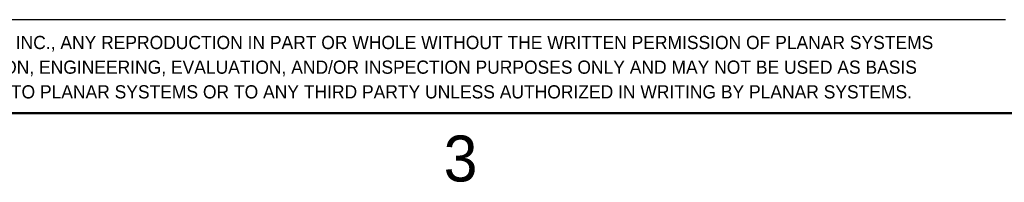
# Model space of a CAD drawing. Header units: millimetres. Extents: x 0 to 844, y -2 to 552.
# Tile 37 of 151: x 555 to 641, y 7 to 21. Entities that reach past the tile are written whole.
import ezdxf

# ---------------------------------------------------------------- set-up
doc = ezdxf.new("R2010")
doc.units = ezdxf.units.MM
doc.styles.add('SLDTEXTSTYLE1', font='ARIAL.TTF', dxfattribs={"width": 0.948})

# ---------------------------------------------------------------- blocks, each defined once
blk = doc.blocks.new('SW_NOTE_0')
at = {"color": 0, "linetype": 'Continuous', "lineweight": 0, "char_height": 1.15, "attachment_point": 1, "style": 'SLDTEXTSTYLE1'}
for s, insert in [('THIS DRAWING CONTAINS INFORMATION PROPRIETARY TO PLANAR SYSTEMS, INC., ANY REPRODUCTION IN PART OR WHOLE WITHOUT THE WRITTEN PERMISSION OF PLANAR SYSTEMS', (0, 1.482)), ('IS PROHIBITED. THIS DRAWING IS SUPPLIED FOR INFORMATION, IDENTIFICATION, ENGINEERING, EVALUATION, AND/OR INSPECTION PURPOSES ONLY AND MAY NOT BE USED AS BASIS', (0, -0.668)), ('FOR THE MANUFACTURING OF PRODUCTS OR THE FURNISHING OF SERVICES TO PLANAR SYSTEMS OR TO ANY THIRD PARTY UNLESS AUTHORIZED IN WRITING BY PLANAR SYSTEMS.', (0, -2.818))]:
    blk.add_mtext(s, dxfattribs=dict(at, insert=insert))

msp = doc.modelspace()

# ---------------------------------------------------------------- linework, layer by layer
at = {"color": 7, "linetype": 'Continuous', "lineweight": 25}
msp.add_line((641.35, 20.837), (491.795, 20.837), dxfattribs=at)
at = {"color": 7, "linetype": 'Continuous', "lineweight": 50}
msp.add_line((25.4, 12.7), (838.2, 12.7), dxfattribs=at)

# ---------------------------------------------------------------- block references
at = {"color": 7, "linetype": 'Continuous', "lineweight": 0}
msp.add_blockref('SW_NOTE_0', (495.449, 17.947), dxfattribs=at)

# ---------------------------------------------------------------- texts
at = {"color": 7, "linetype": 'Continuous', "lineweight": 0, "insert": (593.814, 10.745), "char_height": 4, "attachment_point": 2, "style": 'SLDTEXTSTYLE1'}
msp.add_mtext('3', dxfattribs=at)

doc.saveas('drawing.dxf')
